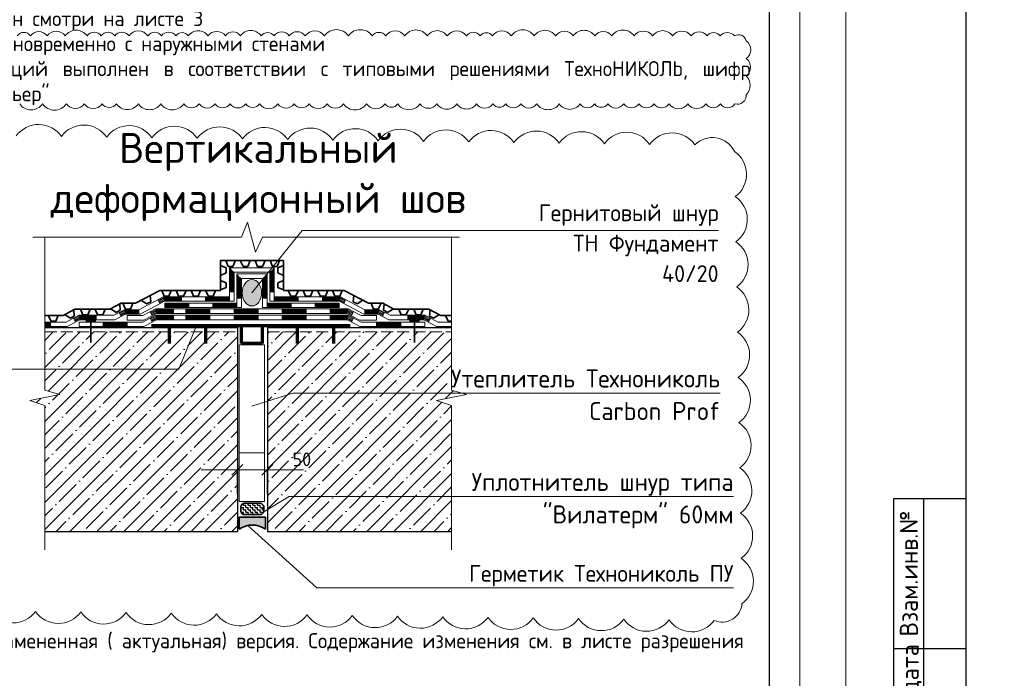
# Model space of a CAD drawing. Header units: millimetres. Extents: x 349531 to 1063351, y -131924 to 96186.
# Tile 74 of 230: x 505109 to 521486, y -71171 to -60211. Entities that reach past the tile are written whole.
import ezdxf
from ezdxf.enums import TextEntityAlignment as Align

# ---------------------------------------------------------------- set-up
doc = ezdxf.new("R2010")
doc.units = ezdxf.units.MM
doc.linetypes.add('______2', pattern=[270, 200, -70])
doc.linetypes.add('______3', pattern=[50, 40, -10])
for name, color, linetype, lineweight in [('Standard', 7, 'Continuous', 25), ('Балка_ общее', 7, '______3', 13), ('Выноски', 20, 'Continuous', 20), ('Основная 0.35', 7, 'Continuous', 35), ('РАЗМЕРЫ', 1, 'Continuous', 9), ('Текст', 7, 'Continuous', 25), ('ТОНКИЕ', 7, 'Continuous', 9)]:
    doc.layers.add(name, color=color, linetype=linetype, lineweight=lineweight)
doc.layers.add('ТОЛСТЫЕ_ОСНОВНЫЕ', color=6, linetype='Continuous')
doc.styles.add('Century Gothic', font='GOTHIC.TTF')
doc.styles.add('GOST-2.304_Type-B', font='GOST_Common.ttf')
doc.styles.add('style1', font='GOST_Common.ttf', dxfattribs={"height": 500})
doc.styles.add('ГОСТ', font='GOST_Common.ttf')
doc.dimstyles.new('DIMSTYLE_6', dxfattribs={"dimtxt": 229, "dimasz": 300, "dimexe": 0, "dimexo": 0, "dimgap": 114.5, "dimtad": 2, "dimdec": 0, "dimrnd": 5, "dimzin": 12, "dimdsep": 46, "dimtxsty": 'Century Gothic', "dimblk1": 'ALL_ML_STRICH', "dimblk2": 'ALL_ML_STRICH', "dimsah": 1, "dimcen": 0, "dimclrd": 256, "dimclre": 256, "dimclrt": 256, "dimadec": 0, "dimazin": 0, "dimtfac": 1, "dimtdec": 0, "dimtix": 1, "dimtmove": 2, "dimatfit": 3, "dimfxl": 0, "dimtvp": 1.2, "dimtzin": 0, "dimlwd": 0, "dimlwe": 13, "dimarcsym": 0})

# ---------------------------------------------------------------- blocks, each defined once
blk = doc.blocks.new('*U1378')
at = {"layer": 'ТОЛСТЫЕ_ОСНОВНЫЕ', "color": 6}
blk.add_lwpolyline([(20, 5), (836, 5), (836, 589), (20, 589)], close=True, dxfattribs=at)
at = {"layer": 'ТОНКИЕ'}
blk.add_lwpolyline([(0, 0), (841, 0), (841, 594), (0, 594)], close=True, dxfattribs=at)
blk = doc.blocks.new('*U1397')
at = {"layer": 'ТОЛСТЫЕ_ОСНОВНЫЕ'}
for p, q in [((8, 5), (8, 90)), ((8, 90), (20, 90)), ((13, 5), (13, 90)), ((8, 65), (20, 65))]:
    blk.add_line(p, q, dxfattribs=at)
at = {"layer": 'ТОЛСТЫЕ_ОСНОВНЫЕ', "color": 6}
blk.add_lwpolyline([(20, 5), (1256, 5), (1256, 589), (20, 589)], close=True, dxfattribs=at)
at = {"layer": 'ТОНКИЕ'}
blk.add_lwpolyline([(0, 0), (1261, 0), (1261, 594), (0, 594)], close=True, dxfattribs=at)
at = {"layer": 'Текст', "style": 'style1'}
for s, p in [('Взам.инв.№', (10.5, 77.5)), ('Подпись и дата', (10.89, 51.06))]:
    blk.add_text(s, height=3, rotation=90, dxfattribs=at).set_placement(p, align=Align.MIDDLE)
blk = doc.blocks.new('СЛОЖНЫЙ_ОБЪЕКТ_7')
at = {"layer": 'Standard', "linetype": 'Continuous', "lineweight": -3, "transparency": 33554687}
h = blk.add_hatch(dxfattribs=at)
h.set_pattern_fill('____', scale=3.9, style=0, pattern_type=2)
h.set_pattern_definition([(0, (7.8, 7.8), (3.9, 3.9), [3.9, -3.9]), (90, (7.8, 7.8), (-3.9, 3.9), [3.9, -3.9])])
h.paths.add_polyline_path([(74675.1, 3350), (74674.2, 3349), (74673.2, 3348.2), (74672.2, 3347.7), (74671.2, 3347.6), (74644, 3347.6), (74642.9, 3347.7), (74641.9, 3348.2), (74641, 3349), (74640.1, 3350), (74639.2, 3351.3), (74638.5, 3352.9), (74638.5, 3361), (74639.2, 3362.6), (74640.1, 3363.9), (74641, 3365), (74641.9, 3365.7), (74642.9, 3366.2), (74644, 3366.4), (74671.2, 3366.4), (74672.2, 3366.2), (74673.2, 3365.7), (74674.2, 3365), (74675.1, 3363.9), (74675.9, 3362.6), (74676.6, 3361), (74676.6, 3352.9), (74675.9, 3351.3)], flags=0)
at = {"layer": 'Standard', "color": 7, "linetype": 'Continuous', "lineweight": 35, "transparency": 33554687}
for p, q in [((74638.5, 3352.9), (74638.5, 3361)), ((74671.2, 3366.4), (74644, 3366.4)), ((74644, 3366.4), (74671.2, 3366.4)), ((74676.6, 3352.9), (74676.6, 3361)), ((74671.2, 3347.6), (74644, 3347.6)), ((74644, 3347.6), (74671.2, 3347.6))]:
    blk.add_line(p, q, dxfattribs=at)
for centre, start_param, end_param in [((74644, 3352.6), 3.141593, 4.053668), ((74671.2, 3352.6), 2.229517, 3.141593), ((74644, 3361.3), 5.37111, 6.283185), ((74671.2, 3361.3), 0, 0.912075)]:
    blk.add_ellipse(centre, major_axis=(0, -13.8), ratio=0.5, start_param=start_param, end_param=end_param, dxfattribs=at)
blk = doc.blocks.new('ЭЛЕМЕНТ_УЗОРА_29')
at = {"layer": 'Standard', "color": 7, "linetype": 'Continuous', "lineweight": 13, "transparency": 33554687}
blk.add_line((74312.3, 3289.1), (74312.3, 3289.1), dxfattribs=at)
blk.add_lwpolyline([(74312.3, 3809.1), (74312.3, 3554.8), (74337.3, 3547.5), (74287.3, 3537.6), (74312.3, 3529.3), (74312.3, 3289.1)], dxfattribs=at)
blk = doc.blocks.new('ЭЛЕМЕНТ_УЗОРА_30')
at = {"layer": 'Standard', "color": 7, "linetype": 'Continuous', "lineweight": 13, "transparency": 33554687}
blk.add_line((74989.1, 3289.1), (74989.1, 3289.1), dxfattribs=at)
blk.add_lwpolyline([(74989.1, 3809.1), (74989.1, 3554.8), (75014.1, 3547.5), (74964.1, 3537.6), (74989.1, 3529.3), (74989.1, 3289.1)], dxfattribs=at)
blk = doc.blocks.new('ЭЛЕМЕНТ_УЗОРА_31')
at = {"layer": 'Standard', "color": 7, "linetype": 'Continuous', "lineweight": 13, "transparency": 33554687}
blk.add_line((75002.3, 3809.1), (75002.3, 3809.1), dxfattribs=at)
blk.add_lwpolyline([(74292.3, 3809.1), (74639.5, 3809.1), (74649.4, 3834.1), (74662.9, 3784.1), (74674.3, 3809.1), (75002.3, 3809.1)], dxfattribs=at)
blk = doc.blocks.new('ALL_ML_STRICH')
at = {"color": 0, "linetype": 'ByBlock', "lineweight": -2}
for p, q in [((-1, 0), (0.5, 0)), ((-0.3, -0.3), (0.3, 0.3)), ((0, -0.5), (0, 0.5))]:
    blk.add_line(p, q, dxfattribs=at)
blk = doc.blocks.new('*D1792')
at = {"layer": 'DEFPOINTS', "color": 0, "ltscale": 100, "transparency": 33554687}
for p in [(509229, -67703), (508729, -68104), (509229, -68104)]:
    blk.add_point(p, dxfattribs=at)
at = {"layer": 'Балка_ общее', "color": 7, "linetype": 'Continuous', "lineweight": 0, "transparency": 33554687}
for p, q in [((508429, -67703), (508129, -67703)), ((508729, -67703), (509229, -67703)), ((509529, -67703), (509829, -67703))]:
    blk.add_line(p, q, dxfattribs=at)
at = {"layer": 'Балка_ общее', "color": 251, "linetype": 'Continuous', "lineweight": -3, "transparency": 33554687}
for p, q in [((508729, -68104), (508729, -67703)), ((509229, -68104), (509229, -67703))]:
    blk.add_line(p, q, dxfattribs=at)
at = {"layer": 'Балка_ общее', "color": 7, "lineweight": 0, "ltscale": 100, "xscale": 300, "yscale": 300, "zscale": 300}
blk.add_blockref('ALL_ML_STRICH', (508729, -67703), dxfattribs=at)
at = {"layer": 'Балка_ общее', "color": 7, "lineweight": 0, "ltscale": 100, "xscale": 300, "yscale": 300, "zscale": 300, "rotation": 180}
blk.add_blockref('ALL_ML_STRICH', (509229, -67703), dxfattribs=at)
at = {"layer": 'Балка_ общее', "color": 7, "lineweight": 13, "ltscale": 100, "transparency": 33554687, "insert": (509802, -67528), "char_height": 229, "attachment_point": 5, "style": 'ГОСТ'}
blk.add_mtext('50', dxfattribs=at)

msp = doc.modelspace()

# ---------------------------------------------------------------- hatches: boundary and pattern name
at = {"layer": 'Standard', "linetype": 'Continuous', "lineweight": 35, "true_color": 0x494949, "transparency": 33554687}
msp.add_hatch(color=251, dxfattribs=at).paths.add_polyline_path([(509112.5, -64647.3), (509097, -64616.1), (509077.6, -64588.7), (509054.7, -64566.1), (509028.8, -64549.1), (509000.6, -64538.4), (508971.2, -64534.8), (508941.7, -64538.4), (508913.5, -64549.1), (508887.6, -64566.1), (508864.7, -64588.7), (508845.3, -64616.1), (508829.8, -64647.3), (508818.5, -64681.5), (508811.6, -64717.7), (508809.3, -64754.9), (508811.6, -64792.2), (508818.5, -64828.4), (508829.8, -64862.6), (508845.3, -64893.8), (508864.7, -64921.1), (508887.6, -64943.8), (508913.5, -64960.8), (508941.7, -64971.4), (508971.2, -64975.1), (509000.6, -64971.4), (509028.8, -64960.8), (509054.7, -64943.8), (509077.6, -64921.1), (509097, -64893.8), (509112.5, -64862.6), (509123.8, -64828.4), (509130.7, -64792.2), (509133, -64754.9), (509130.7, -64717.7), (509123.8, -64681.5)])
at = {"layer": 'Standard', "linetype": 'Continuous', "lineweight": 13, "transparency": 33554687}
h = msp.add_hatch(dxfattribs=at)
h.set_pattern_fill('____', scale=1500, style=0, pattern_type=2)
h.set_pattern_definition([(0, (-234598, -98922), (1500, 1500), [1500, -1500]), (90, (-234598, -98922), (-1500, 1500), [1500, -1500])])
h.paths.add_polyline_path([(508761.2, -68226.4), (509181.2, -68226.4), (509181.2, -65622.8), (508761.2, -65622.8)], flags=0)
at = {"layer": 'Standard', "linetype": 'Continuous', "lineweight": 35, "true_color": 0x494949, "transparency": 33554687}
msp.add_hatch(color=251, dxfattribs=at).paths.add_polyline_path([(509131.6, -68652), (509057, -68628.8), (508979.3, -68621), (508901.6, -68628.8), (508827, -68652), (508758.6, -68689.7), (508758.6, -68489.7), (509200, -68489.7), (509200, -68689.7)], flags=16)
at = {"layer": 'ТОНКИЕ', "ltscale": 100}
h = msp.add_hatch(dxfattribs=at)
h.set_pattern_fill('ANSI35', color=256, scale=50)
h.set_pattern_definition([(45, (168444.9, 163575), (-224.5064, 224.5064), []), (45, (168669.4, 163575), (-224.5064, 224.5064), [396.875, -79.375, 0, -79.375])])
edge = h.paths.add_edge_path()
edge.add_line((509228.9, -65406.6), (509228.9, -68731.3))
edge.add_line((509228.9, -65406.6), (512293.4, -65406.6))
edge.add_line((512293.4, -65406.6), (512293.4, -66374.1))
edge.add_line((512293.4, -66374.1), (512543.4, -66446.9))
edge.add_line((512543.4, -66446.9), (512043.4, -66545.7))
edge.add_line((512043.4, -66545.7), (512293.4, -66628.9))
edge.add_line((512293.4, -66628.9), (512293.4, -68731.3))
edge.add_line((512293.4, -68731.3), (509228.9, -68731.3))
edge = h.paths.add_edge_path()
edge.add_line((505525.1, -65406.6), (508728.9, -65406.6))
edge.add_line((508728.9, -65406.6), (508728.9, -68731.3))
edge.add_line((508728.9, -68731.3), (505525.1, -68731.3))
edge.add_line((505525.1, -66628.9), (505525.1, -68731.3))
edge.add_line((505275.1, -66545.7), (505525.1, -66628.9))
edge.add_line((505775.1, -66446.9), (505275.1, -66545.7))
edge.add_line((505525.1, -66374.1), (505775.1, -66446.9))
edge.add_line((505525.1, -65406.6), (505525.1, -66374.1))

# ---------------------------------------------------------------- linework, layer by layer
at = {"layer": 'Standard', "color": 7, "linetype": 'Continuous', "lineweight": 35, "transparency": 33554687}
for p, q in [((508446.8, -64221), (508446.8, -64716.4)), ((508446.8, -64221), (509496.8, -64221)), ((508446.8, -64301), (508542.2, -64341)), ((508536.8, -64221), (508576.8, -64316.4)), ((508542.2, -64341), (508542.2, -64421)), ((508576.8, -64316.4), (508656.8, -64316.4)), ((508696.8, -64221), (508656.8, -64316.4)), ((508776.8, -64221), (508824.8, -64316.4)), ((508824.8, -64316.4), (508904.8, -64316.4)), ((508944.8, -64221), (508904.8, -64316.4)), ((509024.8, -64221), (509064.8, -64316.4)), ((509064.8, -64316.4), (509144.8, -64316.4)), ((509192.8, -64221), (509144.8, -64316.4)), ((509272.8, -64221), (509312.8, -64316.4)), ((509312.8, -64316.4), (509392.8, -64316.4)), ((509432.8, -64221), (509392.8, -64316.4)), ((509496.8, -64301), (509401.4, -64341)), ((509401.4, -64341), (509401.4, -64421)), ((509496.8, -64221), (509496.8, -64716.4)), ((508446.8, -64469), (508542.2, -64421)), ((509496.8, -64469), (509401.4, -64421)), ((508446.8, -64549), (508542.2, -64589)), ((508446.8, -64709), (508542.2, -64669)), ((508542.2, -64589), (508542.2, -64669)), ((509496.8, -64549), (509401.4, -64589)), ((509401.4, -64589), (509401.4, -64669)), ((509496.8, -64709), (509401.4, -64669)), ((507279.4, -64801.1), (507288.5, -64904.2)), ((508446.8, -64716.4), (507440.3, -64716.4)), ((507470.8, -64716.4), (507510.8, -64811.8)), ((507590.8, -64811.8), (507510.8, -64811.8)), ((507630.8, -64716.4), (507590.8, -64811.8)), ((507710.8, -64716.4), (507750.8, -64811.8)), ((507830.8, -64811.8), (507750.8, -64811.8)), ((507878.8, -64716.4), (507830.8, -64811.8)), ((507958.8, -64716.4), (507998.8, -64811.8)), ((508078.8, -64811.8), (507998.8, -64811.8)), ((508118.8, -64716.4), (508078.8, -64811.8)), ((508198.8, -64716.4), (508246.8, -64811.8)), ((508326.8, -64811.8), (508246.8, -64811.8)), ((508366.8, -64716.4), (508326.8, -64811.8)), ((509496.8, -64716.4), (510503.2, -64716.4)), ((509576.8, -64716.4), (509616.8, -64811.8)), ((509616.8, -64811.8), (509696.8, -64811.8)), ((509744.8, -64716.4), (509696.8, -64811.8)), ((509824.8, -64716.4), (509864.8, -64811.8)), ((509864.8, -64811.8), (509944.8, -64811.8)), ((509984.8, -64716.4), (509944.8, -64811.8)), ((510064.8, -64716.4), (510112.8, -64811.8)), ((510112.8, -64811.8), (510192.8, -64811.8)), ((510232.8, -64716.4), (510192.8, -64811.8)), ((510312.8, -64716.4), (510352.8, -64811.8)), ((510352.8, -64811.8), (510432.8, -64811.8)), ((510472.8, -64716.4), (510432.8, -64811.8)), ((510664.1, -64801.1), (510655.1, -64904.2)), ((506773.4, -64942.8), (506782.4, -65045.9)), ((507033.9, -64930.3), (506797.1, -64930.3)), ((506821.9, -64930.3), (506869.9, -65025.7)), ((506989.9, -64930.3), (506949.9, -65025.7)), ((507130.8, -64879.3), (507217.7, -64941.4)), ((507288.5, -64904.2), (507217.7, -64941.4)), ((510655.1, -64904.2), (510725.9, -64941.4)), ((510812.8, -64879.3), (510725.9, -64941.4)), ((510909.7, -64930.3), (511146.4, -64930.3)), ((510953.7, -64930.3), (510993.7, -65025.7)), ((511121.7, -64930.3), (511073.7, -65025.7)), ((511170.2, -64942.8), (511161.2, -65045.9)), ((505829.9, -65133.4), (505525.1, -65133.4)), ((505581.9, -65133.4), (505629.9, -65228.8)), ((505749.9, -65133.4), (505709.9, -65228.8)), ((505859.6, -65117.8), (505946.5, -65179.8)), ((506017.3, -65142.6), (505946.5, -65179.8)), ((506008.3, -65039.5), (506017.3, -65142.6)), ((506609.4, -65029.1), (506028.1, -65029.1)), ((506121.4, -65029.1), (506161.4, -65124.5)), ((506241.4, -65124.5), (506161.4, -65124.5)), ((506281.4, -65029.1), (506241.4, -65124.5)), ((506361.4, -65029.1), (506409.4, -65124.5)), ((506489.4, -65124.5), (506409.4, -65124.5)), ((506529.4, -65029.1), (506489.4, -65124.5)), ((506624.7, -65021), (506711.6, -65083.1)), ((506782.4, -65045.9), (506711.6, -65083.1)), ((506949.9, -65025.7), (506869.9, -65025.7)), ((510993.7, -65025.7), (511073.7, -65025.7)), ((511161.2, -65045.9), (511231.9, -65083.1)), ((511318.9, -65021), (511231.9, -65083.1)), ((511334.2, -65029.1), (511915.5, -65029.1)), ((511414.2, -65029.1), (511454.2, -65124.5)), ((511454.2, -65124.5), (511534.2, -65124.5)), ((511582.2, -65029.1), (511534.2, -65124.5)), ((511662.2, -65029.1), (511702.2, -65124.5)), ((511702.2, -65124.5), (511782.2, -65124.5)), ((511822.2, -65029.1), (511782.2, -65124.5)), ((511935.3, -65039.5), (511926.3, -65142.6)), ((511926.3, -65142.6), (511997.1, -65179.8)), ((512084, -65117.8), (511997.1, -65179.8)), ((512113.7, -65133.4), (512293.4, -65133.4)), ((512193.7, -65133.4), (512233.7, -65228.8)), ((505709.9, -65228.8), (505629.9, -65228.8)), ((512233.7, -65228.8), (512293.4, -65228.8))]:
    msp.add_line(p, q, dxfattribs=at)
at = {"layer": 'Standard', "color": 7, "linetype": 'Continuous', "lineweight": 18, "transparency": 33554687}
for p, q in [((508600.5, -64737.7), (508600.5, -64337.7)), ((508600.5, -64337.7), (508600.5, -64337.7)), ((508600.5, -64337.7), (509343.1, -64337.7)), ((508600.5, -64337.7), (508600.5, -64337.7)), ((508615.5, -64737.7), (508615.5, -64352.7)), ((509328.1, -64352.7), (509328.1, -64737.7)), ((509343.1, -64337.7), (509343.1, -64337.7)), ((509343.1, -64337.7), (509343.1, -64337.7)), ((509343.1, -64337.7), (509343.1, -64337.7)), ((509343.1, -64337.7), (509343.1, -64337.7)), ((509343.1, -64337.7), (509343.1, -64337.7)), ((509343.1, -64337.7), (509343.1, -64337.7)), ((508630.5, -64737.7), (508630.5, -64367.7)), ((508645.5, -64737.7), (508645.5, -64382.7)), ((508660.5, -64737.7), (508660.5, -64397.7)), ((508675.5, -64737.7), (508675.5, -64412.7)), ((508675.5, -64412.7), (509268.1, -64412.7)), ((508720.5, -64842.7), (508720.5, -64442.7)), ((508720.5, -64442.7), (508720.5, -64442.7)), ((508720.5, -64442.7), (509223.1, -64442.7)), ((508720.5, -64442.7), (508720.5, -64442.7)), ((508735.5, -64842.7), (508735.5, -64457.7)), ((508750.5, -64842.7), (508750.5, -64472.7)), ((508765.5, -64842.7), (508765.5, -64487.7)), ((508780.5, -64842.7), (508780.5, -64502.7)), ((508795.5, -64842.7), (508795.5, -64517.7)), ((508795.5, -64517.7), (509148.1, -64517.7)), ((509148.1, -64517.7), (509148.1, -65002.7)), ((509163.1, -64502.7), (509163.1, -64842.7)), ((509178.1, -64487.7), (509178.1, -64842.7)), ((509193.1, -64472.7), (509193.1, -64842.7)), ((509208.1, -64457.7), (509208.1, -64842.7)), ((509223.1, -64442.7), (509223.1, -64442.7)), ((509223.1, -64442.7), (509223.1, -64442.7)), ((509223.1, -64442.7), (509223.1, -64442.7)), ((509223.1, -64442.7), (509223.1, -64442.7)), ((509223.1, -64442.7), (509223.1, -64442.7)), ((509223.1, -64442.7), (509223.1, -64442.7)), ((509268.1, -64412.7), (509268.1, -64897.6)), ((509283.1, -64397.7), (509283.1, -64737.7)), ((509298.1, -64382.7), (509298.1, -64737.7)), ((509313.1, -64367.7), (509313.1, -64737.7)), ((507496.1, -64822.6), (507091.6, -65036.5)), ((507499.9, -64837.6), (507414.8, -64882.6)), ((507496.1, -64822.6), (508200.5, -64822.6)), ((507499.9, -64837.6), (507800.5, -64837.6)), ((507800.5, -64897.6), (507800.5, -64822.6)), ((508200.5, -64822.6), (508600.5, -64822.6)), ((508200.5, -64897.6), (508200.5, -64822.6)), ((508200.5, -64897.6), (508200.5, -64822.6)), ((508200.5, -64837.6), (508600.5, -64837.6)), ((508600.5, -64822.6), (508600.5, -64737.7)), ((508675.5, -64737.7), (508600.5, -64737.7)), ((508675.5, -64737.7), (508600.5, -64737.7)), ((508600.5, -64897.6), (508600.5, -64822.6)), ((508675.5, -64897.6), (508675.5, -64737.7)), ((508720.5, -64927.7), (508720.5, -64842.7)), ((508795.5, -64842.7), (508720.5, -64842.7)), ((508795.5, -64842.7), (508720.5, -64842.7)), ((508795.5, -65002.7), (508795.5, -64842.7)), ((509148.1, -64842.7), (509223.1, -64842.7)), ((509268.1, -64737.7), (509343.1, -64737.7)), ((509268.1, -64822.6), (509268.1, -64897.6)), ((509343.1, -64822.6), (509343.1, -64822.6)), ((509343.1, -64897.6), (509343.1, -64822.6)), ((509343.1, -64897.6), (509343.1, -64822.6)), ((509743.1, -64822.6), (509343.1, -64822.6)), ((509743.1, -64837.6), (509343.1, -64837.6)), ((510447.4, -64822.6), (509743.1, -64822.6)), ((509743.1, -64897.6), (509743.1, -64822.6)), ((509743.1, -64897.6), (509743.1, -64822.6)), ((510143.1, -64897.6), (510143.1, -64822.6)), ((510443.7, -64837.6), (510143.1, -64837.6)), ((510443.7, -64837.6), (510528.8, -64882.6)), ((510447.4, -64822.6), (510852, -65036.5)), ((507514.8, -64897.6), (507110.2, -65111.5)), ((507407.7, -64869.4), (507442.8, -64935.7)), ((507503.6, -64852.6), (507421.8, -64895.9)), ((507507.3, -64867.6), (507428.8, -64909.1)), ((507511, -64882.6), (507435.8, -64922.4)), ((507503.6, -64852.6), (507800.5, -64852.6)), ((507507.3, -64867.6), (507800.5, -64867.6)), ((507511, -64882.6), (507800.5, -64882.6)), ((507514.8, -64897.6), (508200.5, -64897.6)), ((507520.5, -64927.7), (508320.5, -64927.7)), ((507520.5, -65002.7), (507520.5, -64927.7)), ((507520.5, -64942.7), (507920.5, -64942.7)), ((507520.5, -64957.7), (507920.5, -64957.7)), ((507520.5, -64972.7), (507920.5, -64972.7)), ((507520.5, -64987.7), (507920.5, -64987.7)), ((507520.5, -65002.7), (508320.5, -65002.7)), ((507920.5, -65002.7), (507920.5, -64927.7)), ((508200.5, -64852.6), (508600.5, -64852.6)), ((508200.5, -64867.6), (508600.5, -64867.6)), ((508200.5, -64882.6), (508600.5, -64882.6)), ((508200.5, -64897.6), (508675.5, -64897.6)), ((508320.5, -64927.7), (508720.5, -64927.7)), ((508320.5, -65002.7), (508320.5, -64927.7)), ((508320.5, -65002.7), (508320.5, -64927.7)), ((508320.5, -64942.7), (508720.5, -64942.7)), ((508320.5, -64957.7), (508720.5, -64957.7)), ((508320.5, -64972.7), (508720.5, -64972.7)), ((508320.5, -64987.7), (508720.5, -64987.7)), ((508320.5, -65002.7), (508795.5, -65002.7)), ((508720.5, -65002.7), (508720.5, -64927.7)), ((509148.1, -64927.7), (509148.1, -65002.7)), ((509148.1, -65002.7), (509223.1, -65002.7)), ((509223.1, -64927.7), (509223.1, -64927.7)), ((509223.1, -64927.7), (510023.1, -64927.7)), ((509223.1, -65002.7), (509223.1, -64927.7)), ((509223.1, -65002.7), (509223.1, -64927.7)), ((509223.1, -64942.7), (509623.1, -64942.7)), ((509223.1, -64957.7), (509623.1, -64957.7)), ((509223.1, -64972.7), (509623.1, -64972.7)), ((509223.1, -64987.7), (509623.1, -64987.7)), ((509223.1, -65002.7), (510023.1, -65002.7)), ((509268.1, -64897.6), (509343.1, -64897.6)), ((509743.1, -64897.6), (509268.1, -64897.6)), ((509743.1, -64852.6), (509343.1, -64852.6)), ((509743.1, -64867.6), (509343.1, -64867.6)), ((509743.1, -64882.6), (509343.1, -64882.6)), ((509623.1, -65002.7), (509623.1, -64927.7)), ((510428.8, -64897.6), (509743.1, -64897.6)), ((510023.1, -64927.7), (510423.1, -64927.7)), ((510023.1, -65002.7), (510023.1, -64927.7)), ((510023.1, -65002.7), (510023.1, -64927.7)), ((510023.1, -64942.7), (510423.1, -64942.7)), ((510023.1, -64957.7), (510423.1, -64957.7)), ((510023.1, -64972.7), (510423.1, -64972.7)), ((510023.1, -64987.7), (510423.1, -64987.7)), ((510023.1, -65002.7), (510423.1, -65002.7)), ((510440, -64852.6), (510143.1, -64852.6)), ((510436.2, -64867.6), (510143.1, -64867.6)), ((510432.5, -64882.6), (510143.1, -64882.6)), ((510423.1, -65002.7), (510423.1, -64927.7)), ((510428.8, -64897.6), (510833.4, -65111.5)), ((510432.5, -64882.6), (510507.8, -64922.4)), ((510436.2, -64867.6), (510514.8, -64909.1)), ((510440, -64852.6), (510521.8, -64895.9)), ((510535.8, -64869.4), (510500.8, -64935.7)), ((506092.8, -65130.6), (505880.7, -65242.7)), ((506004.4, -65177.3), (506039.5, -65243.6)), ((506096.5, -65145.6), (506011.4, -65190.6)), ((506100.3, -65160.6), (506018.4, -65203.8)), ((506104, -65175.6), (506025.4, -65217.1)), ((506092.8, -65130.6), (506380.7, -65130.6)), ((506096.5, -65145.6), (506380.7, -65145.6)), ((506100.3, -65160.6), (506380.7, -65160.6)), ((506104, -65175.6), (506380.7, -65175.6)), ((506674.9, -65130.6), (506380.7, -65130.6)), ((506380.7, -65130.6), (506380.7, -65205.6)), ((506380.7, -65130.6), (506380.7, -65205.6)), ((506852.9, -65036.5), (506674.9, -65130.6)), ((506871.5, -65111.5), (506693.5, -65205.6)), ((506764.5, -65083.2), (506799.6, -65149.5)), ((506856.7, -65051.5), (506771.5, -65096.5)), ((506860.4, -65066.5), (506778.5, -65109.7)), ((506864.1, -65081.5), (506785.6, -65123)), ((506867.8, -65096.5), (506792.6, -65136.3)), ((506852.9, -65036.5), (507091.6, -65036.5)), ((506856.7, -65051.5), (507091.6, -65051.5)), ((506860.4, -65066.5), (507091.6, -65066.5)), ((506864.1, -65081.5), (507091.6, -65081.5)), ((506867.8, -65096.5), (507091.6, -65096.5)), ((506871.5, -65111.5), (507110.2, -65111.5)), ((507156.2, -65135.3), (506896.1, -65135.3)), ((506896.1, -65135.3), (506896.1, -65210.3)), ((506896.1, -65135.3), (506896.1, -65210.3)), ((507091.6, -65036.5), (507091.6, -65111.5)), ((507368.3, -65023.2), (507156.2, -65135.3)), ((507368.3, -65130.2), (507156.2, -65242.3)), ((507386.9, -65098.2), (507174.8, -65210.3)), ((507279.9, -65069.9), (507315, -65136.3)), ((507279.9, -65176.9), (507315, -65243.2)), ((507372, -65038.2), (507286.9, -65083.2)), ((507372, -65145.2), (507286.9, -65190.2)), ((507375.8, -65053.2), (507293.9, -65096.5)), ((507375.8, -65160.2), (507293.9, -65203.4)), ((507379.5, -65068.2), (507300.9, -65109.7)), ((507379.5, -65175.2), (507300.9, -65216.7)), ((507383.2, -65083.2), (507307.9, -65123)), ((507668.3, -65023.2), (507368.3, -65023.2)), ((507668.3, -65130.2), (507368.3, -65130.2)), ((507668.3, -65038.2), (507372, -65038.2)), ((507668.3, -65145.2), (507372, -65145.2)), ((507668.3, -65053.2), (507375.8, -65053.2)), ((507668.3, -65160.2), (507375.8, -65160.2)), ((507668.3, -65068.2), (507379.5, -65068.2)), ((507668.3, -65175.2), (507379.5, -65175.2)), ((507668.3, -65083.2), (507383.2, -65083.2)), ((507668.3, -65098.2), (507386.9, -65098.2)), ((507668.3, -65023.2), (508674, -65023.2)), ((507668.3, -65023.2), (507668.3, -65098.2)), ((507668.3, -65023.2), (507668.3, -65098.2)), ((507668.3, -65098.2), (508674, -65098.2)), ((507668.3, -65130.2), (508674, -65130.2)), ((507668.3, -65130.2), (507668.3, -65205.2)), ((507668.3, -65130.2), (507668.3, -65205.2)), ((507874, -65023.2), (507874, -65098.2)), ((507874, -65038.2), (508274, -65038.2)), ((507874, -65053.2), (508274, -65053.2)), ((507874, -65068.2), (508274, -65068.2)), ((507874, -65083.2), (508274, -65083.2)), ((507874, -65130.2), (507874, -65205.2)), ((507874, -65145.2), (508274, -65145.2)), ((507874, -65160.2), (508274, -65160.2)), ((507874, -65175.2), (508274, -65175.2)), ((508274, -65023.2), (508274, -65098.2)), ((508274, -65130.2), (508274, -65205.2)), ((508674, -65023.2), (509474, -65023.2)), ((508674, -65023.2), (508674, -65098.2)), ((508674, -65038.2), (509074, -65038.2)), ((508674, -65053.2), (509074, -65053.2)), ((508674, -65068.2), (509074, -65068.2)), ((508674, -65083.2), (509074, -65083.2)), ((508674, -65098.2), (509474, -65098.2)), ((508674, -65130.2), (509474, -65130.2)), ((508674, -65130.2), (508674, -65205.2)), ((508674, -65145.2), (509074, -65145.2)), ((508674, -65160.2), (509074, -65160.2)), ((508674, -65175.2), (509074, -65175.2)), ((509074, -65023.2), (509074, -65098.2)), ((509074, -65130.2), (509074, -65205.2)), ((509474, -65023.2), (510274, -65023.2)), ((509474, -65023.2), (509474, -65098.2)), ((509474, -65038.2), (509874, -65038.2)), ((509474, -65053.2), (509874, -65053.2)), ((509474, -65068.2), (509874, -65068.2)), ((509474, -65083.2), (509874, -65083.2)), ((509474, -65098.2), (510274, -65098.2)), ((509474, -65130.2), (510274, -65130.2)), ((509474, -65130.2), (509474, -65205.2)), ((509474, -65145.2), (509874, -65145.2)), ((509474, -65160.2), (509874, -65160.2)), ((509474, -65175.2), (509874, -65175.2)), ((509874, -65023.2), (509874, -65098.2)), ((509874, -65130.2), (509874, -65205.2)), ((510274, -65023.2), (510574, -65023.2)), ((510274, -65023.2), (510274, -65098.2)), ((510274, -65023.2), (510274, -65098.2)), ((510274, -65038.2), (510570.3, -65038.2)), ((510274, -65053.2), (510566.6, -65053.2)), ((510274, -65068.2), (510562.8, -65068.2)), ((510274, -65083.2), (510559.1, -65083.2)), ((510274, -65098.2), (510555.4, -65098.2)), ((510274, -65130.2), (510574, -65130.2)), ((510274, -65130.2), (510274, -65205.2)), ((510274, -65130.2), (510274, -65205.2)), ((510274, -65145.2), (510570.3, -65145.2)), ((510274, -65160.2), (510566.6, -65160.2)), ((510274, -65175.2), (510562.8, -65175.2)), ((510555.4, -65098.2), (510767.5, -65210.3)), ((510559.1, -65083.2), (510634.4, -65123)), ((510562.8, -65068.2), (510641.4, -65109.7)), ((510562.8, -65175.2), (510641.4, -65216.7)), ((510566.6, -65053.2), (510648.4, -65096.5)), ((510566.6, -65160.2), (510648.4, -65203.4)), ((510570.3, -65038.2), (510655.4, -65083.2)), ((510570.3, -65145.2), (510655.4, -65190.2)), ((510574, -65023.2), (510786.1, -65135.3)), ((510574, -65130.2), (510786.1, -65242.3)), ((510662.4, -65069.9), (510627.4, -65136.3)), ((510662.4, -65176.9), (510627.4, -65243.2)), ((510786.1, -65135.3), (511046.2, -65135.3)), ((511072, -65111.5), (510833.4, -65111.5)), ((510852, -65036.5), (510852, -65111.5)), ((511090.6, -65036.5), (510852, -65036.5)), ((511086.9, -65051.5), (510852, -65051.5)), ((511083.2, -65066.5), (510852, -65066.5)), ((511079.5, -65081.5), (510852, -65081.5)), ((511075.7, -65096.5), (510852, -65096.5)), ((511046.2, -65135.3), (511046.2, -65210.3)), ((511046.2, -65135.3), (511046.2, -65210.3)), ((511072, -65111.5), (511250, -65205.6)), ((511075.7, -65096.5), (511151, -65136.3)), ((511079.5, -65081.5), (511158, -65123)), ((511083.2, -65066.5), (511165, -65109.7)), ((511086.9, -65051.5), (511172, -65096.5)), ((511090.6, -65036.5), (511268.6, -65130.6)), ((511179, -65083.2), (511144, -65149.5)), ((511268.6, -65130.6), (511562.8, -65130.6)), ((511562.8, -65130.6), (511562.8, -65205.6)), ((511562.8, -65130.6), (511562.8, -65205.6)), ((511850.7, -65130.6), (511562.8, -65130.6)), ((511847, -65145.6), (511562.8, -65145.6)), ((511843.3, -65160.6), (511562.8, -65160.6)), ((511839.6, -65175.6), (511562.8, -65175.6)), ((511839.6, -65175.6), (511918.1, -65217.1)), ((511843.3, -65160.6), (511925.1, -65203.8)), ((511847, -65145.6), (511932.1, -65190.6)), ((511850.7, -65130.6), (512062.9, -65242.7)), ((511939.2, -65177.3), (511904.1, -65243.6)), ((505525.1, -65242.7), (505620.6, -65242.7)), ((505525.1, -65257.7), (505620.6, -65257.7)), ((505525.1, -65272.7), (505620.6, -65272.7)), ((505525.1, -65287.7), (505620.6, -65287.7)), ((505525.1, -65302.7), (505620.6, -65302.7)), ((505525.1, -65317.7), (505620.6, -65317.7)), ((505880.7, -65242.7), (505620.6, -65242.7)), ((505620.6, -65242.7), (505620.6, -65317.7)), ((505620.6, -65242.7), (505620.6, -65317.7)), ((505899.3, -65317.7), (505620.6, -65317.7)), ((506111.4, -65205.6), (505899.3, -65317.7)), ((506107.7, -65190.6), (506032.4, -65230.4)), ((506896.1, -65242.3), (506096.1, -65242.3)), ((506096.1, -65242.3), (506096.1, -65317.3)), ((506096.1, -65242.3), (506096.1, -65317.3)), ((506896.1, -65317.3), (506096.1, -65317.3)), ((506107.7, -65190.6), (506380.7, -65190.6)), ((506111.4, -65205.6), (506380.7, -65205.6)), ((506693.5, -65205.6), (506380.7, -65205.6)), ((506496.1, -65242.3), (506496.1, -65317.3)), ((506896.1, -65257.3), (506496.1, -65257.3)), ((506896.1, -65272.3), (506496.1, -65272.3)), ((506896.1, -65287.3), (506496.1, -65287.3)), ((506896.1, -65302.3), (506496.1, -65302.3)), ((507174.8, -65210.3), (506896.1, -65210.3)), ((507156.2, -65242.3), (506896.1, -65242.3)), ((506896.1, -65242.3), (506896.1, -65317.3)), ((506896.1, -65242.3), (506896.1, -65317.3)), ((507174.8, -65317.3), (506896.1, -65317.3)), ((507386.9, -65205.2), (507174.8, -65317.3)), ((507383.2, -65190.2), (507307.9, -65230)), ((507668.3, -65190.2), (507383.2, -65190.2)), ((507668.3, -65205.2), (507386.9, -65205.2)), ((507668.3, -65205.2), (508674, -65205.2)), ((507874, -65190.2), (508274, -65190.2)), ((508674, -65190.2), (509074, -65190.2)), ((508674, -65205.2), (509474, -65205.2)), ((509474, -65190.2), (509874, -65190.2)), ((509474, -65205.2), (510274, -65205.2)), ((510274, -65190.2), (510559.1, -65190.2)), ((510274, -65205.2), (510555.4, -65205.2)), ((510555.4, -65205.2), (510767.5, -65317.3)), ((510559.1, -65190.2), (510634.4, -65230)), ((510767.5, -65210.3), (511046.2, -65210.3)), ((510767.5, -65317.3), (511046.2, -65317.3)), ((510786.1, -65242.3), (511046.2, -65242.3)), ((511046.2, -65242.3), (511846.2, -65242.3)), ((511046.2, -65242.3), (511046.2, -65317.3)), ((511046.2, -65242.3), (511046.2, -65317.3)), ((511046.2, -65257.3), (511446.2, -65257.3)), ((511046.2, -65272.3), (511446.2, -65272.3)), ((511046.2, -65287.3), (511446.2, -65287.3)), ((511046.2, -65302.3), (511446.2, -65302.3)), ((511046.2, -65317.3), (511846.2, -65317.3)), ((511250, -65205.6), (511562.8, -65205.6)), ((511446.2, -65242.3), (511446.2, -65317.3)), ((511835.9, -65190.6), (511562.8, -65190.6)), ((511832.1, -65205.6), (511562.8, -65205.6)), ((511832.1, -65205.6), (512044.3, -65317.7)), ((511835.9, -65190.6), (511911.1, -65230.4)), ((511846.2, -65242.3), (511846.2, -65317.3)), ((511846.2, -65242.3), (511846.2, -65317.3)), ((512044.3, -65317.7), (512293.4, -65317.7)), ((512062.9, -65242.7), (512293.4, -65242.7))]:
    msp.add_line(p, q, dxfattribs=at)
at = {"layer": 'Standard', "color": 7, "linetype": 'Continuous', "lineweight": 25, "transparency": 33554687}
for p, q in [((505525.1, -65331.3), (508728.9, -65331.3)), ((508728.9, -65331.3), (508728.9, -68731.3)), ((509228.9, -65331.3), (509228.9, -68731.3)), ((509228.9, -65331.3), (512293.4, -65331.3)), ((508728.9, -68731.3), (505525.1, -68731.3)), ((512293.4, -68731.3), (509228.9, -68731.3))]:
    msp.add_line(p, q, dxfattribs=at)
at = {"layer": 'Standard', "color": 7, "linetype": 'Continuous', "lineweight": 70, "transparency": 33554687}
for p, q in [((507303.8, -65301.7), (508798.5, -65301.7)), ((507602.7, -65601.7), (507602.7, -65301.7)), ((508202.7, -65601.7), (508202.7, -65301.7)), ((508798.5, -65601.7), (508798.5, -65301.7)), ((508798.5, -65301.7), (509143.8, -65301.7)), ((509143.8, -65301.7), (509143.8, -65601.7)), ((509143.8, -65301.7), (510603.8, -65301.7)), ((509731.5, -65601.7), (509731.5, -65301.7)), ((510331.5, -65601.7), (510331.5, -65301.7)), ((509143.8, -65601.7), (508798.5, -65601.7))]:
    msp.add_line(p, q, dxfattribs=at)
at = {"layer": 'Standard', "color": 7, "linetype": '______2', "lineweight": 13, "transparency": 33554687}
for p, q in [((505525.1, -65406.6), (508728.9, -65406.6)), ((509228.9, -65406.6), (512293.4, -65406.6))]:
    msp.add_line(p, q, dxfattribs=at)
at = {"layer": 'Standard', "color": 7, "linetype": 'Continuous', "lineweight": 13, "transparency": 33554687}
for points in [[(508971.2, -64754.9), (509805.1, -63716.7), (516734.1, -63716.7)], [(508051.2, -65301.7), (507756.4, -66025.8), (501164.8, -66025.8)], [(508971.2, -66643.7), (509651.8, -66424.4), (516759.8, -66424.4)], [(509160.8, -68408.7), (509590.7, -68144.9), (516982.8, -68144.9)], [(508901.6, -68628.8), (510053.9, -69667.4), (516982.8, -69667.4)]]:
    msp.add_lwpolyline(points, dxfattribs=at)
at = {"layer": 'Standard', "color": 7, "linetype": 'Continuous', "lineweight": 18, "transparency": 33554687}
for points in [[(509343.1, -64337.7), (509343.1, -64897.6), (509343.1, -64897.6)], [(509223.1, -64442.7), (509223.1, -65002.7), (509223.1, -65002.7)]]:
    msp.add_lwpolyline(points, dxfattribs=at)
at = {"layer": 'Standard', "color": 7, "linetype": 'Continuous', "lineweight": 35, "transparency": 33554687}
for points in [[(507440.3, -64716.4), (507440.3, -64716.4), (507033.9, -64930.3)], [(510503.2, -64716.4), (510503.2, -64716.4), (510909.7, -64930.3)], [(506797.1, -64930.3), (506797.1, -64930.3), (506609.4, -65029.1)], [(511146.4, -64930.3), (511146.4, -64930.3), (511334.2, -65029.1)], [(506028.1, -65029.1), (506028.1, -65029.1), (505829.9, -65133.4)], [(511915.5, -65029.1), (511915.5, -65029.1), (512113.7, -65133.4)], [(508758.6, -68689.7), (508758.6, -68489.7), (509200, -68489.7), (509200, -68689.7)]]:
    msp.add_lwpolyline(points, dxfattribs=at)
at = {"layer": 'Standard', "color": 7, "linetype": 'Continuous', "lineweight": 13, "transparency": 33554687}
msp.add_lwpolyline([(509181.2, -68226.4), (508761.2, -68226.4), (508761.2, -65622.8), (509181.2, -65622.8), (509181.2, -66847.5)], close=True, dxfattribs=at)
at = {"layer": 'Standard', "color": 7, "linetype": 'Continuous', "lineweight": 35, "transparency": 33554687}
msp.add_arc((508979.3, -69009.6), 388.6, 55.39481, 124.60519, dxfattribs=at)
at = {"layer": 'Standard', "color": 7, "linetype": 'Continuous', "lineweight": 13, "transparency": 33554687}
msp.add_ellipse((508971.2, -64754.9), major_axis=(0, 220.2), ratio=0.7353084, dxfattribs=at)
at = {"layer": 'Основная 0.35', "ltscale": 100}
for p, q in [((506207.3, -65226.9), (506377.4, -65226.9)), ((506292.3, -65226.9), (506292.3, -65583.1)), ((511590.2, -65226.9), (511760.3, -65226.9)), ((511675.2, -65226.9), (511675.2, -65583.1))]:
    msp.add_line(p, q, dxfattribs=at)
at = {"layer": 'РАЗМЕРЫ', "color": 242, "true_color": 0xcd2027}
for centre, radius, start, end in [((505178.4, -60557.1), 134.4, 35, 145), ((505426.3, -60576.5), 168.2, 35, 145), ((505715.5, -60586), 184.8, 35, 145), ((506048.1, -60606.9), 221.2, 35, 145), ((506347.3, -60562.6), 144.1, 35, 145), ((506578.7, -60559.4), 138.4, 35, 145), ((506809.7, -60562.4), 143.6, 35, 145), ((507083.5, -60589.3), 190.6, 35, 145), ((507354.2, -60560.2), 139.8, 35, 145), ((507587.7, -60563.4), 145.4, 35, 145), ((507809.7, -60552), 125.6, 35, 145), ((508078, -60595.8), 201.9, 35, 145), ((508386.7, -60580.3), 174.9, 35, 145), ((508654.8, -60567.4), 152.3, 35, 145), ((508952, -60600.7), 210.5, 35, 145), ((509232.2, -60555.4), 131.5, 35, 145), ((509465.6, -60568.1), 153.5, 35, 145), ((509724.4, -60573.2), 162.4, 35, 145), ((510018.5, -60592.8), 196.6, 35, 145), ((510378, -60619), 242.3, 35, 145), ((510774.3, -60618.5), 241.4, 35, 145), ((511084.7, -60558.9), 137.6, 35, 145), ((511355.2, -60590.4), 192.5, 35, 145), ((511700.3, -60611.2), 228.8, 35, 145), ((512053.9, -60596.4), 202.9, 35, 145), ((512379.3, -60591.4), 194.3, 35, 145), ((512653.2, -60560.4), 140.1, 35, 145), ((512869.2, -60550.9), 123.5, 35, 145), ((513128, -60590.4), 192.4, 35, 145), ((513476.3, -60613.5), 232.8, 35, 145), ((513845.2, -60604.8), 217.5, 35, 145), ((514169.5, -60582.3), 178.4, 35, 145), ((514494.9, -60605.5), 218.9, 35, 145), ((514814.8, -60578.4), 171.6, 35, 145), ((515141.5, -60610.3), 227.2, 35, 145), ((515481.7, -60587.9), 188.1, 35, 145), ((515802.6, -60596.8), 203.6, 35, 145), ((516123.2, -60587.7), 187.8, 35, 145), ((516409.3, -60572.6), 161.5, 35, 145), ((516649.3, -60555.4), 131.5, 35, 145), ((516877.6, -60580.2), 156.8, 39.72387, 140.27613), ((517065.9, -60589.1), 128.4, 11.85687, 121.85687), ((517087.9, -60710.9), 180.9, 305, 55), ((517092.3, -61000.8), 173.1, 305, 55), ((517039.9, -61302.4), 220.3, 313.53586, 46.46414), ((517045.7, -61471.9), 146.3, 253.86323, 3.86323), ((505299.2, -61479.3), 232.2, 215, 325), ((505687.8, -61473.5), 242.2, 215, 325), ((506034.8, -61508.4), 181.4, 215, 325), ((506332.7, -61507.9), 182.2, 215, 325), ((506599.2, -61530.4), 143.1, 215, 325), ((506899.5, -61484.2), 223.6, 215, 325), ((507269.3, -61481.8), 227.8, 215, 325), ((507646.8, -61478.7), 233.2, 215, 325), ((507966, -61522.7), 156.4, 215, 325), ((508226.1, -61520.1), 161, 215, 325), ((508483.4, -61524.7), 153, 215, 325), ((508738.5, -61521.6), 158.4, 215, 325), ((508983.6, -61531.7), 140.8, 215, 325), ((509252.1, -61505.2), 186.9, 215, 325), ((509539.3, -61518.6), 163.7, 215, 325), ((509798.4, -61524.9), 152.7, 215, 325), ((510073.2, -61507.7), 182.7, 215, 325), ((510358.4, -61517.6), 165.4, 215, 325), ((510685.7, -61478.2), 234.2, 215, 325), ((511031.6, -61504.6), 188.1, 215, 325), ((511291.9, -61538.1), 129.7, 215, 325), ((511582.7, -61483.3), 225.3, 215, 325), ((511907.6, -61514.1), 171.4, 215, 325), ((512213.9, -61496.3), 202.5, 215, 325), ((512543.5, -61497.8), 199.9, 215, 325), ((512843.2, -61517.3), 165.9, 215, 325), ((513086.1, -61537.6), 130.6, 215, 325), ((513319.7, -61523.8), 154.6, 215, 325), ((513578.2, -61520.1), 161, 215, 325), ((513896.4, -61482), 227.5, 215, 325), ((514256.9, -61490.6), 212.5, 215, 325), ((514551.8, -61527.8), 147.6, 215, 325), ((514782, -61535.9), 133.4, 215, 325), ((515023.4, -61519.9), 161.3, 215, 325), ((515281.8, -61524.1), 154.1, 215, 325), ((515533.5, -61524.6), 153.2, 215, 325), ((515784.3, -61524.7), 153, 215, 325), ((516066.1, -61502.9), 191, 215, 325), ((516372.6, -61507.4), 183.2, 215, 325), ((516643.2, -61528), 147.2, 215, 325), ((516884.4, -61528), 147.2, 215, 325), ((505423.7, -62413.6), 459.4, 34.2375, 144.2375), ((506176.3, -62423.7), 459.4, 34.2375, 144.2375), ((506928.9, -62433.7), 459.4, 34.2375, 144.2375), ((507681.4, -62443.7), 459.4, 34.2375, 144.2375), ((508434, -62453.7), 459.4, 34.2375, 144.2375), ((509186.6, -62463.7), 459.4, 34.2375, 144.2375), ((509939.2, -62473.7), 459.4, 34.2375, 144.2375), ((510691.8, -62483.8), 459.4, 34.2375, 144.2375), ((511444.3, -62493.8), 459.4, 34.2375, 144.2375), ((512196.9, -62503.8), 459.4, 34.2375, 144.2375), ((512949.5, -62513.8), 459.4, 34.2375, 144.2375), ((513702.1, -62523.8), 459.4, 34.2375, 144.2375), ((514454.7, -62533.8), 459.4, 34.2375, 144.2375), ((515207.2, -62543.9), 459.4, 34.2375, 144.2375), ((515959.8, -62553.9), 459.4, 34.2375, 144.2375), ((516630.8, -62578.4), 406.1, 25.8165, 135.8165), ((516739.2, -62782.3), 459.4, 305.96295, 55.96295), ((516751.9, -63534.8), 459.4, 305.96295, 55.96295), ((516764.5, -64287.4), 459.4, 305.96295, 55.96295), ((516777.2, -65039.9), 459.4, 305.96295, 55.96295), ((516789.8, -65792.4), 459.4, 305.96295, 55.96295), ((516802.5, -66545), 459.4, 305.96295, 55.96295), ((516815.1, -67297.5), 459.4, 305.96295, 55.96295), ((516827.8, -68050), 459.4, 305.96295, 55.96295), ((516840.4, -68802.6), 459.4, 305.96295, 55.96295), ((516853.1, -69555.1), 459.4, 305.96295, 55.96295), ((516794.1, -69905.7), 329.4, 246.29296, 356.29296), ((505000.2, -69788.6), 459.4, 214.2375, 324.2375), ((505752.8, -69798.6), 459.4, 214.2375, 324.2375), ((506505.3, -69808.6), 459.4, 214.2375, 324.2375), ((507257.9, -69818.6), 459.4, 214.2375, 324.2375), ((508010.5, -69828.6), 459.4, 214.2375, 324.2375), ((508763.1, -69838.7), 459.4, 214.2375, 324.2375), ((509515.7, -69848.7), 459.4, 214.2375, 324.2375), ((510268.2, -69858.7), 459.4, 214.2375, 324.2375), ((511020.8, -69868.7), 459.4, 214.2375, 324.2375), ((511773.4, -69878.7), 459.4, 214.2375, 324.2375), ((512526, -69888.7), 459.4, 214.2375, 324.2375), ((513278.5, -69898.8), 459.4, 214.2375, 324.2375), ((514031.1, -69908.8), 459.4, 214.2375, 324.2375), ((514783.7, -69918.8), 459.4, 214.2375, 324.2375), ((515536.3, -69928.8), 459.4, 214.2375, 324.2375), ((516288.9, -69938.8), 459.4, 214.2375, 324.2375)]:
    msp.add_arc(centre, radius, start, end, dxfattribs=at)

# ---------------------------------------------------------------- block references
at = {"xscale": 100, "yscale": 100, "zscale": 100}
for name, p in [('*U1378', (433982.1, -77177.1, 3100)), ('*U1397', (518847.3, -77177.1, 3100))]:
    msp.add_blockref(name, p, dxfattribs=at)
at = {"layer": 'Standard', "color": 7, "linetype": 'Continuous', "lineweight": 13, "transparency": 33554687, "xscale": 10, "yscale": 10, "zscale": 10}
for name in ['ЭЛЕМЕНТ_УЗОРА_31', 'ЭЛЕМЕНТ_УЗОРА_29', 'ЭЛЕМЕНТ_УЗОРА_30']:
    msp.add_blockref(name, (-237598.1, -101922.1), dxfattribs=at)
at = {"layer": 'Standard', "color": 7, "linetype": 'Continuous', "lineweight": 35, "transparency": 33554687, "xscale": 10, "yscale": 10, "zscale": 10}
msp.add_blockref('СЛОЖНЫЙ_ОБЪЕКТ_7', (-237598.1, -101922.1), dxfattribs=at)

# ---------------------------------------------------------------- texts
at = {"layer": 'Standard', "color": 7, "linetype": 'Continuous', "lineweight": 13, "transparency": 33554687, "attachment_point": 3, "line_spacing_factor": 1.084337, "style": 'ГОСТ'}
for s, insert, char_height, width in [('Гернитовый шнур ТН Фундамент 40/20 ', (516734.1, -63284.3), 280, 3504.454), ('Утеплитель Технониколь Carbon Prof ', (516759.8, -66031.8), 300, 4491.136), ('Уплотнитель шнур типа "Вилатерм" 60мм ', (516982.8, -67752.2), 300, 4872.955), ('Герметик Технониколь ПУ ', (516982.8, -69284.7), 280, 4496.346)]:
    msp.add_mtext(s, dxfattribs=dict(at, insert=insert, char_height=char_height, width=width))
at = {"layer": 'Выноски', "insert": (498990.8, -57983.2), "char_height": 250, "width": 18219.66, "attachment_point": 1, "style": 'ГОСТ'}
msp.add_mtext('\\pxqj;1.^IУ боковых и верхней граней проемов в монолитных стенах произвести установку охватывающих рабочую     арматуру П-образных хомутов (см. армтурные чертежи стен). Шаг хомутов равен шагу стержней поперечной арматуры. Крепление хомутов осуществлять путем вязки их к стержням рабочей поперечной арматуры. \\P2.^IСечения стен подвала см. лист 3. \\P3.^IАрмирование пилонов П1...П9 см .листы 4-11. \\P4.^IСпецификацию армирования стен смотри на листе 3\\P5.^IПилоны П3;П8;П9 заливаются одновременно с наружными стенами\\P6.^IУзел ввода трубных коммуникаций выполнен в соответствии с типовыми решениями ТехноНИКОЛЬ, шифр ФНД-04-07 "ТН-ФУНДАМЕНТ Термо Барьер"', dxfattribs=at)
at = {"layer": 'Выноски', "color": 240, "true_color": 0xed1f24, "insert": (498919.5, -70420.8), "char_height": 250, "width": 18219.66, "attachment_point": 1, "style": 'ГОСТ'}
msp.add_mtext('\\pxi-2,l2,sm1;В выделенной области представлена замененная ( актуальная) версия. Содержание изменения см. в листе разрешения на внесение изменений', dxfattribs=at)
at = {"layer": 'РАЗМЕРЫ', "insert": (509077.4, -62829.6), "char_height": 500, "attachment_point": 5, "style": 'GOST-2.304_Type-B'}
msp.add_mtext_dynamic_manual_height_columns('\\A1;{\\fISOCPEUR|b0|i0|c204|p34;\\C7;Вертикальный деформационный шов }', width=7584.122, gutter_width=625, heights=[0], dxfattribs=at)

# ---------------------------------------------------------------- dimensions: what is measured, and where the dimension line sits
at = {"layer": 'Балка_ общее', "color": 7, "linetype": 'Continuous', "lineweight": 13, "transparency": 33554687}
dim = msp.add_linear_dim(base=(509228.9, -67702.9), p1=(508728.9, -68104.5), p2=(509228.9, -68104.5), dimstyle='DIMSTYLE_6', override={"dimlfac": 0.1, "dimpost": '<>', "dimtxsty": 'ГОСТ', "dimclrd": 7, "dimclre": 251, "dimclrt": 7, "dimlwe": 65533}, dxfattribs=at)
dim.commit()
dim.dimension.update_dxf_attribs({"geometry": '*D1792', "text_midpoint": (509801.8, -67527.9), "dimtype": 160})

doc.saveas('drawing.dxf')
